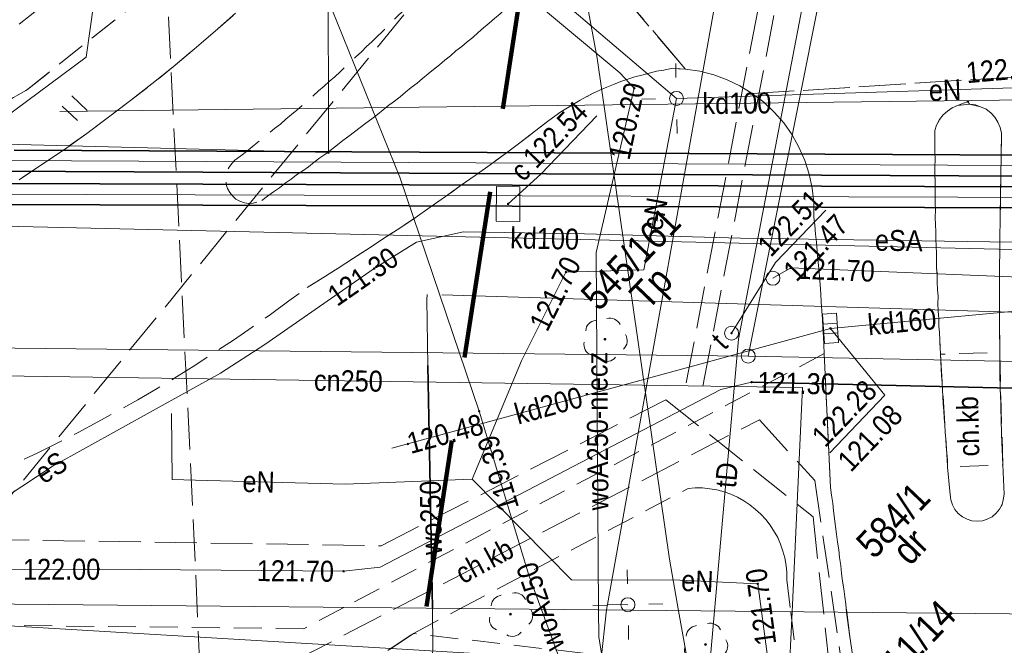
# Model space of a CAD drawing. Extents: x 0 to 6443539, y 0 to 5655063.
# Tile 29 of 64: x 6441092 to 6441127, y 5654610 to 5654633. Entities that reach past the tile are written whole.
import ezdxf
from ezdxf.enums import TextEntityAlignment as Align

# ---------------------------------------------------------------- set-up
doc = ezdxf.new("R2010")
doc.units = 0
doc.header["$MEASUREMENT"] = 0
for name, pattern in [('1.0_0.5', [1.5, 1, -0.5]), ('1.5_0.5', [2, 1.5, -0.5]), ('2', [0.9, 0.6, -0.3]), ('219-500', [0])]:
    doc.linetypes.add(name, pattern=pattern)
doc.layers.get('0').update_dxf_attribs({"color": 2, "linetype": 'CONTINUOUS', "lineweight": 5})
for name, color, linetype in [('202-punkt graniczny', 7, 'CONTINUOUS'), ('203-punkt graniczny', 7, 'CONTINUOUS'), ('210-oznaczenie konturu użytku gruntowego', 7, 'CONTINUOUS'), ('211-numer działki ewidencyjnej', 7, 'CONTINUOUS'), ('218-kontur użytku gruntowego', 7, 'CONTINUOUS'), ('219-działka ewidencyjna', 7, 'CONTINUOUS'), ('chodnik', 7, 'CONTINUOUS'), ('chodnik-Atr17', 7, 'CONTINUOUS'), ('droga dla rowerów', 7, 'CONTINUOUS'), ('drzewo liściaste', 7, 'CONTINUOUS'), ('jezdnia', 7, 'CONTINUOUS'), ('kratka ściekowa', 7, 'CONTINUOUS'), ('krawężnik', 7, 'CONTINUOUS'), ('latarnia', 7, 'CONTINUOUS'), ('obudowa ochronna przewodu', 7, 'CONTINUOUS'), ('pikieta sztuczna', 7, 'CONTINUOUS'), ('pikieta sztuczna-Atr2', 7, 'CONTINUOUS'), ('przewód ciepłowniczy', 7, 'CONTINUOUS'), ('przewód ciepłowniczy - ob. projektowany', 7, 'CONTINUOUS'), ('przewód ciepłowniczy-Atr1', 7, 'CONTINUOUS'), ('przewód elektroenergetyczny podziemny', 7, 'CONTINUOUS'), ('przewód elektroenergetyczny podziemny - ob. projektowany', 7, 'CONTINUOUS'), ('przewód elektroenergetyczny podziemny-Atr1', 7, 'CONTINUOUS'), ('przewód kanalizacyjny', 7, 'CONTINUOUS'), ('przewód kanalizacyjny - ob. projektowany', 7, 'CONTINUOUS'), ('przewód kanalizacyjny-Atr1', 7, 'CONTINUOUS'), ('przewód telekomunikacyjny podziemny', 7, 'CONTINUOUS'), ('przewód telekomunikacyjny podziemny - ob. projektowany', 7, 'CONTINUOUS'), ('przewód telekomunikacyjny podziemny-Atr1', 7, 'CONTINUOUS'), ('przewód wodociągowy', 7, 'CONTINUOUS'), ('przewód wodociągowy-Atr1', 7, 'CONTINUOUS'), ('rzedna', 7, 'CONTINUOUS'), ('rzedna-Atr2', 7, 'CONTINUOUS'), ('rzedna-Atr3', 7, 'CONTINUOUS'), ('słup przewodów napowietrznych', 7, 'CONTINUOUS'), ('trawnik', 7, 'CONTINUOUS'), ('właz do komory lub kanału', 7, 'CONTINUOUS'), ('właz do komory lub kanału - okrągły', 7, 'CONTINUOUS'), ('właz do komory lub kanału - okrągły-Atr17', 7, 'CONTINUOUS'), ('właz do komory lub kanału-Atr17', 7, 'CONTINUOUS'), ('Zakres', 7, 'CONTINUOUS')]:
    doc.layers.add(name, color=color, linetype=linetype)
doc.styles.add('MapaZas', font='geodezja.shx', dxfattribs={"width": 0.9})

# ---------------------------------------------------------------- blocks, each defined once
blk = doc.blocks.new('202')
at = {"color": 0, "linetype": 'Continuous', "lineweight": 0}
blk.add_circle((0, 0), 0.25, dxfattribs=at)
blk = doc.blocks.new('203')
at = {"linetype": 'Continuous', "lineweight": 0}
h = blk.add_hatch(color=0, dxfattribs=at)
edge = h.paths.add_edge_path()
edge.add_arc((0, 0), 0.045, 0, 360)
blk = doc.blocks.new('PW01')
at = {"linetype": 'Continuous', "lineweight": 13}
h = blk.add_hatch(color=0, dxfattribs=at)
edge = h.paths.add_edge_path()
edge.add_arc((0, 0), 0.045, 0, 360)
blk = doc.blocks.new('US22')
at = {"color": 0, "linetype": 'Continuous', "lineweight": 13}
blk.add_circle((0, 0), 0.25, dxfattribs=at)
blk = doc.blocks.new('US15')
at = {"color": 0, "linetype": 'Continuous', "lineweight": 13}
blk.add_circle((0, 0), 0.25, dxfattribs=at)
blk = doc.blocks.new('TU04')
at = {"color": 0, "linetype": 'Continuous', "lineweight": 13}
for p, q in [((0, 0), (0, 0.75)), ((0.5, 0), (0.5, 0.75))]:
    blk.add_line(p, q, dxfattribs=at)
blk = doc.blocks.new('OP021')
at = {"linetype": 'Continuous', "lineweight": 13}
h = blk.add_hatch(color=0, dxfattribs=at)
edge = h.paths.add_edge_path()
edge.add_arc((0, 0), 0.05, 0, 360)
at = {"color": 0, "linetype": 'Continuous', "lineweight": 13}
for centre, start, end in [((0, 0.4), 49.272, 130.728), ((-0.38, 0.124), 121.308, 202.548), ((0.38, 0.124), 337.452, 58.692), ((-0.235, -0.324), 193.221, 274.871), ((0.235, -0.324), 265.129, 346.779)]:
    blk.add_arc(centre, 0.4, start, end, dxfattribs=at)
blk = doc.blocks.new('SM01')
at = {"color": 0, "linetype": 'Continuous', "lineweight": 13}
for p, q in [((-0.53, 0.531), (-0.883, 0.884)), ((0.531, 0.531), (0.884, 0.884)), ((-0.53, -0.53), (-0.883, -0.883)), ((0.531, -0.53), (0.884, -0.883))]:
    blk.add_line(p, q, dxfattribs=at)
blk.add_circle((0, 0), 0.25, dxfattribs=at)
blk = doc.blocks.new('US05')
at = {"color": 0, "linetype": 'Continuous', "lineweight": 13}
for p, q in [((-0.525, -0.25), (-0.525, 0.25)), ((-0.525, 0.25), (-0.175, 0.25)), ((-0.175, -0.25), (-0.175, 0.25)), ((-0.175, 0.25), (0.175, 0.25)), ((0.175, -0.25), (0.175, 0.25)), ((0.175, 0.25), (0.525, 0.25)), ((0.525, -0.25), (0.525, 0.25)), ((-0.525, -0.25), (-0.175, -0.25)), ((-0.175, -0.25), (0.175, -0.25)), ((0.175, -0.25), (0.525, -0.25))]:
    blk.add_line(p, q, dxfattribs=at)

msp = doc.modelspace()

# ---------------------------------------------------------------- linework, layer by layer
at = {"layer": '218-kontur użytku gruntowego', "color": 0, "linetype": 'Continuous', "lineweight": 13, "flags": 128}
for points in [[(6441117.575, 5654620.623), (6441120.19, 5654633.778)], [(6441120.19, 5654633.778), (6441117.575, 5654620.623)]]:
    msp.add_lwpolyline(points, dxfattribs=at)
at = {"layer": '218-kontur użytku gruntowego', "color": 0, "linetype": 'Continuous', "lineweight": 13}
for points in [[(6441071.681, 5654621.12), (6441117.575, 5654620.623)], [(6441117.575, 5654620.623), (6441071.681, 5654621.12)]]:
    msp.add_lwpolyline(points, dxfattribs=at)
at = {"layer": '219-działka ewidencyjna', "color": 0, "linetype": '219-500', "lineweight": 13, "flags": 128}
for points in [[(6441102.549, 5654634.86), (6441102.558, 5654627.9)], [(6441120.19, 5654633.778), (6441117.575, 5654620.623)], [(6441102.558, 5654627.9), (6441075.263, 5654628.603)], [(6441130.262, 5654620.367), (6441117.575, 5654620.623)]]:
    msp.add_lwpolyline(points, dxfattribs=at)
at = {"layer": '219-działka ewidencyjna', "color": 0, "linetype": '219-500', "lineweight": 13}
for points in [[(6441117.575, 5654620.623), (6441071.681, 5654621.12)], [(6441130.599, 5654611.364), (6441071.681, 5654611.935)]]:
    msp.add_lwpolyline(points, dxfattribs=at)
at = {"layer": 'chodnik', "color": 0, "linetype": '1.0_0.5', "lineweight": 13}
for points in [[(6441121.334, 5654609.713), (6441121.209, 5654610.58), (6441121.064, 5654611.744), (6441121.03, 5654612.012), (6441120.995, 5654612.294), (6441120.947, 5654612.576), (6441120.912, 5654612.844), (6441120.885, 5654613.134), (6441120.836, 5654613.415), (6441120.809, 5654613.691), (6441120.768, 5654613.966), (6441120.734, 5654614.248), (6441120.699, 5654614.53), (6441120.658, 5654614.805), (6441120.623, 5654615.087), (6441120.596, 5654615.362), (6441120.548, 5654615.644), (6441120.513, 5654615.926), (6441120.289, 5654620.71), (6441103.108, 5654611.631)], [(6441103.443, 5654609.248), (6441105.597, 5654610.702), (6441107.261, 5654611.586), (6441115.422, 5654615.887), (6441115.676, 5654615.906), (6441115.938, 5654615.905), (6441116.2, 5654615.875), (6441116.455, 5654615.838), (6441116.711, 5654615.773), (6441116.947, 5654615.686), (6441117.19, 5654615.578), (6441117.412, 5654615.449), (6441117.634, 5654615.305), (6441117.836, 5654615.14), (6441118.03, 5654614.967), (6441118.204, 5654614.773), (6441118.364, 5654614.578), (6441118.628, 5654614.131), (6441118.733, 5654613.893), (6441118.816, 5654613.647), (6441118.885, 5654613.401), (6441118.933, 5654613.134), (6441118.953, 5654612.879), (6441118.958, 5654612.625), (6441119.096, 5654611.468), (6441119.31, 5654609.754)], [(6441103.108, 5654611.631), (6441101.675, 5654610.871), (6441071.681, 5654611.209)], [(6441117.63, 5654609.3), (6441105.597, 5654610.702), (6441103.443, 5654609.248)]]:
    msp.add_lwpolyline(points, dxfattribs=at)
at = {"layer": 'chodnik', "color": 0, "linetype": '1.0_0.5', "lineweight": 13, "flags": 128}
msp.add_lwpolyline([(6441124.449, 5654620.687), (6441124.706, 5654616.647), (6441126.677, 5654616.739), (6441126.569, 5654620.761)], close=True, dxfattribs=at)
at = {"layer": 'droga dla rowerów', "color": 0, "linetype": '1.0_0.5', "lineweight": 13}
for points in [[(6441115.598, 5654672.96), (6441114.21, 5654671.82), (6441111.355, 5654670.082), (6441108.319, 5654667.852), (6441106.16, 5654665.655), (6441104.119, 5654662.902), (6441102.879, 5654660.739), (6441101.561, 5654657.584), (6441100.317, 5654651.673), (6441100.39, 5654646.356), (6441100.119, 5654642.545), (6441098.82, 5654639.496), (6441096.961, 5654637.165), (6441094.653, 5654634.957), (6441090.974, 5654632.084), (6441084.39, 5654628.157), (6441079.94, 5654626.243), (6441076.18, 5654625.122), (6441071.681, 5654624.223)], [(6441071.681, 5654622.173), (6441072.408, 5654622.31), (6441079.08, 5654623.827), (6441085.249, 5654626.351), (6441091.794, 5654630.164), (6441096.056, 5654633.545), (6441098.413, 5654635.76), (6441100.527, 5654638.388), (6441102.13, 5654642.086), (6441102.435, 5654645.976), (6441102.368, 5654652.007), (6441103.498, 5654656.976), (6441104.502, 5654659.586), (6441105.858, 5654661.999), (6441107.603, 5654664.356), (6441109.436, 5654666.285), (6441111.953, 5654668.249), (6441115.991, 5654670.557), (6441118.323, 5654672.63), (6441118.452, 5654672.96)]]:
    msp.add_lwpolyline(points, dxfattribs=at)
at = {"layer": 'jezdnia', "color": 0, "linetype": '1.5_0.5', "lineweight": 13}
for points in [[(6441105.065, 5654646.697), (6441105.216, 5654645.916), (6441105.304, 5654645.125), (6441105.356, 5654644.327), (6441105.353, 5654643.528), (6441105.292, 5654642.727), (6441115.33, 5654630.886), (6441115.841, 5654630.812), (6441116.339, 5654630.681), (6441116.824, 5654630.508), (6441117.274, 5654630.284), (6441117.719, 5654630.011), (6441133.01, 5654630.986)], [(6441133.01, 5654630.986), (6441117.719, 5654630.011), (6441118.128, 5654629.702), (6441118.504, 5654629.342), (6441118.845, 5654628.961), (6441119.144, 5654628.536), (6441119.387, 5654628.095), (6441119.595, 5654627.619), (6441119.754, 5654627.134), (6441119.864, 5654626.627), (6441119.918, 5654626.119), (6441119.922, 5654625.603), (6441119.95, 5654625.3), (6441119.985, 5654624.989), (6441120.019, 5654624.693), (6441120.04, 5654624.382), (6441120.068, 5654624.079), (6441120.096, 5654623.761), (6441120.123, 5654623.471), (6441120.151, 5654623.168), (6441120.165, 5654622.85), (6441120.186, 5654622.553), (6441120.207, 5654622.243), (6441120.227, 5654621.946), (6441120.241, 5654621.628), (6441120.262, 5654621.317), (6441120.275, 5654621.028), (6441120.289, 5654620.71), (6441120.513, 5654615.926), (6441120.548, 5654615.644), (6441120.596, 5654615.362), (6441120.623, 5654615.087), (6441120.699, 5654614.53), (6441120.734, 5654614.248), (6441120.768, 5654613.966), (6441120.809, 5654613.691), (6441120.836, 5654613.415), (6441120.885, 5654613.134), (6441120.912, 5654612.844), (6441120.947, 5654612.576), (6441120.995, 5654612.294), (6441121.03, 5654612.012), (6441121.064, 5654611.744), (6441121.091, 5654611.455), (6441121.209, 5654610.58), (6441121.334, 5654609.713)]]:
    msp.add_lwpolyline(points, dxfattribs=at)
at = {"layer": 'jezdnia', "color": 0, "linetype": '1.5_0.5', "lineweight": 13, "flags": 128}
for points in [[(6441105.292, 5654642.727), (6441105.196, 5654641.947), (6441105.036, 5654641.159), (6441104.826, 5654640.39), (6441104.56, 5654639.635), (6441104.258, 5654638.9), (6441103.906, 5654638.171), (6441103.503, 5654637.49), (6441103.072, 5654636.823), (6441102.583, 5654636.197), (6441102.059, 5654635.592), (6441101.367, 5654634.898), (6441100.667, 5654634.225), (6441099.96, 5654633.545), (6441099.232, 5654632.885), (6441098.503, 5654632.24), (6441097.753, 5654631.601), (6441097.01, 5654630.97), (6441096.245, 5654630.359), (6441095.48, 5654629.763), (6441094.694, 5654629.173), (6441093.914, 5654628.59), (6441093.113, 5654628.014), (6441092.305, 5654627.473), (6441091.496, 5654626.932), (6441090.673, 5654626.391), (6441089.842, 5654625.885), (6441089.032, 5654625.429), (6441088.228, 5654624.98), (6441087.403, 5654624.552), (6441086.584, 5654624.131), (6441085.737, 5654623.738), (6441084.911, 5654623.352), (6441084.056, 5654622.994), (6441083.194, 5654622.643), (6441082.338, 5654622.299), (6441081.468, 5654621.983), (6441080.591, 5654621.674), (6441079.713, 5654621.394), (6441078.827, 5654621.12), (6441077.941, 5654620.874), (6441077.048, 5654620.636), (6441076.155, 5654620.411), (6441078.251, 5654613.115), (6441079.048, 5654613.238), (6441079.837, 5654613.383), (6441080.632, 5654613.535), (6441081.428, 5654613.686), (6441082.217, 5654613.859), (6441083.005, 5654614.046), (6441083.786, 5654614.239), (6441084.574, 5654614.44), (6441085.347, 5654614.655), (6441086.127, 5654614.891), (6441086.893, 5654615.127), (6441087.658, 5654615.377), (6441089.181, 5654615.912), (6441089.939, 5654616.183), (6441090.697, 5654616.483), (6441091.425, 5654616.824), (6441092.167, 5654617.165), (6441092.881, 5654617.52), (6441093.609, 5654617.89), (6441094.315, 5654618.266), (6441095.028, 5654618.663), (6441095.74, 5654619.06), (6441096.432, 5654619.464), (6441097.123, 5654619.882), (6441097.814, 5654620.315), (6441098.483, 5654620.754), (6441099.167, 5654621.193), (6441099.836, 5654621.66), (6441100.491, 5654622.113), (6441101.145, 5654622.594), (6441101.8, 5654623.074), (6441102.358, 5654623.426), (6441102.909, 5654623.77), (6441103.46, 5654624.129), (6441104.011, 5654624.487), (6441104.569, 5654624.853), (6441105.113, 5654625.204), (6441105.657, 5654625.57), (6441106.2, 5654625.949), (6441106.744, 5654626.329), (6441107.273, 5654626.708), (6441107.802, 5654627.087), (6441108.346, 5654627.467), (6441108.875, 5654627.86), (6441109.404, 5654628.254), (6441109.926, 5654628.654), (6441110.44, 5654629.047), (6441110.656, 5654629.2), (6441110.872, 5654629.354), (6441111.11, 5654629.5), (6441111.326, 5654629.639), (6441111.563, 5654629.772), (6441111.801, 5654629.904), (6441112.032, 5654630.029), (6441112.27, 5654630.134), (6441112.515, 5654630.245), (6441112.76, 5654630.342), (6441113.013, 5654630.447), (6441113.273, 5654630.53), (6441113.512, 5654630.606), (6441113.772, 5654630.675), (6441114.032, 5654630.745), (6441114.292, 5654630.814), (6441114.553, 5654630.855), (6441114.813, 5654630.91), (6441115.33, 5654630.886)], [(6441102.012, 5654629.933), (6441102.206, 5654630.107), (6441102.407, 5654630.274), (6441102.588, 5654630.447), (6441102.789, 5654630.614), (6441102.976, 5654630.795), (6441103.163, 5654630.976), (6441103.357, 5654631.15), (6441103.544, 5654631.331), (6441103.739, 5654631.505), (6441103.919, 5654631.693), (6441104.113, 5654631.866), (6441104.293, 5654632.04), (6441104.48, 5654632.221), (6441104.66, 5654632.409), (6441104.847, 5654632.59), (6441105.027, 5654632.777), (6441105.214, 5654632.958), (6441106.928, 5654634.806), (6441108.334, 5654636.159), (6441108.487, 5654636.304), (6441108.668, 5654636.435), (6441108.871, 5654636.503), (6441109.082, 5654636.564), (6441109.294, 5654636.569), (6441109.514, 5654636.538), (6441109.721, 5654636.479), (6441109.9, 5654636.377), (6441110.079, 5654636.246), (6441110.224, 5654636.094), (6441110.334, 5654635.905), (6441110.423, 5654635.709), (6441110.477, 5654635.505), (6441110.475, 5654635.286), (6441110.451, 5654635.073), (6441110.392, 5654634.867), (6441110.337, 5654634.781), (6441110.297, 5654634.695), (6441110.242, 5654634.609), (6441110.195, 5654634.516), (6441110.14, 5654634.43), (6441110.085, 5654634.344), (6441110.023, 5654634.265), (6441109.968, 5654634.179), (6441109.914, 5654634.093), (6441109.852, 5654633.999), (6441109.79, 5654633.92), (6441109.721, 5654633.848), (6441109.666, 5654633.762), (6441109.604, 5654633.683), (6441109.535, 5654633.611), (6441109.473, 5654633.532), (6441109.272, 5654633.365), (6441109.084, 5654633.198), (6441108.89, 5654633.038), (6441108.696, 5654632.864), (6441108.501, 5654632.704), (6441108.307, 5654632.53), (6441108.105, 5654632.363), (6441107.918, 5654632.196), (6441107.724, 5654632.023), (6441107.515, 5654631.862), (6441107.328, 5654631.696), (6441107.119, 5654631.536), (6441106.925, 5654631.362), (6441106.723, 5654631.209), (6441106.529, 5654631.035), (6441106.32, 5654630.875), (6441106.125, 5654630.715), (6441105.917, 5654630.555), (6441105.729, 5654630.388), (6441105.52, 5654630.228), (6441105.319, 5654630.061), (6441105.124, 5654629.901), (6441104.916, 5654629.741), (6441104.721, 5654629.595), (6441104.512, 5654629.435), (6441104.311, 5654629.268), (6441104.109, 5654629.115), (6441103.9, 5654628.955), (6441103.698, 5654628.802), (6441103.49, 5654628.642), (6441103.288, 5654628.489), (6441103.079, 5654628.329), (6441102.877, 5654628.176), (6441102.669, 5654628.016), (6441102.467, 5654627.863), (6441102.251, 5654627.71), (6441102.049, 5654627.557), (6441101.84, 5654627.397), (6441101.639, 5654627.244), (6441101.422, 5654627.105), (6441101.22, 5654626.952), (6441101.011, 5654626.806), (6441100.803, 5654626.646), (6441100.594, 5654626.5), (6441100.378, 5654626.347), (6441100.176, 5654626.194), (6441100.022, 5654626.134), (6441099.867, 5654626.088), (6441099.705, 5654626.077), (6441099.555, 5654626.11), (6441099.391, 5654626.17), (6441099.249, 5654626.237), (6441099.133, 5654626.348), (6441099.031, 5654626.473), (6441098.943, 5654626.613), (6441098.905, 5654626.76), (6441098.887, 5654626.93), (6441098.898, 5654627.086), (6441098.93, 5654627.249), (6441099.004, 5654627.385), (6441099.101, 5654627.514), (6441099.211, 5654627.63), (6441099.42, 5654627.79), (6441099.622, 5654627.943), (6441099.831, 5654628.103), (6441100.032, 5654628.27), (6441100.233, 5654628.437), (6441100.428, 5654628.597), (6441100.63, 5654628.764), (6441100.838, 5654628.924), (6441101.033, 5654629.098), (6441101.234, 5654629.265), (6441101.429, 5654629.425), (6441101.817, 5654629.759)], [(6441126.562, 5654622.734), (6441126.559, 5654622.182), (6441126.557, 5654621.645), (6441126.568, 5654621.107), (6441126.573, 5654620.549), (6441126.578, 5654620.004), (6441126.59, 5654619.467), (6441126.609, 5654618.923), (6441126.621, 5654618.371), (6441126.632, 5654617.834), (6441126.658, 5654617.283), (6441126.677, 5654616.739), (6441126.729, 5654615.679), (6441126.697, 5654615.487), (6441126.652, 5654615.31), (6441126.563, 5654615.145), (6441126.439, 5654615.001), (6441126.293, 5654614.877), (6441126.125, 5654614.789), (6441125.95, 5654614.736), (6441125.766, 5654614.717), (6441125.575, 5654614.735), (6441125.404, 5654614.787), (6441125.233, 5654614.869), (6441125.088, 5654614.993), (6441124.965, 5654615.139), (6441124.876, 5654615.306), (6441124.823, 5654615.482), (6441124.798, 5654615.673), (6441124.706, 5654616.647), (6441124.7, 5654616.901), (6441124.674, 5654617.148), (6441124.654, 5654617.402), (6441124.642, 5654617.65), (6441124.622, 5654617.904), (6441124.602, 5654618.158), (6441124.583, 5654618.412), (6441124.57, 5654618.659), (6441124.551, 5654618.914), (6441124.538, 5654619.175), (6441124.519, 5654619.415), (6441124.506, 5654619.676), (6441124.486, 5654619.931), (6441124.474, 5654620.178), (6441124.468, 5654620.432), (6441124.449, 5654620.687), (6441124.436, 5654620.934), (6441124.43, 5654621.203), (6441124.411, 5654621.457), (6441124.391, 5654621.711), (6441124.393, 5654621.973), (6441124.373, 5654622.227), (6441124.36, 5654622.488), (6441124.362, 5654622.75), (6441124.342, 5654623.004), (6441124.329, 5654623.266), (6441124.331, 5654623.527), (6441124.311, 5654623.781), (6441124.307, 5654624.298), (6441124.294, 5654624.559), (6441124.281, 5654624.821), (6441124.283, 5654625.068), (6441124.27, 5654625.33), (6441124.265, 5654625.584), (6441124.266, 5654625.846), (6441124.261, 5654626.1), (6441124.255, 5654626.369), (6441124.263, 5654626.624), (6441124.258, 5654626.878), (6441124.245, 5654627.14), (6441124.254, 5654627.394), (6441124.255, 5654627.656), (6441124.243, 5654627.918), (6441124.251, 5654628.172), (6441124.253, 5654628.434), (6441124.247, 5654628.689), (6441124.313, 5654628.888), (6441124.415, 5654629.081), (6441124.546, 5654629.247), (6441124.706, 5654629.385), (6441124.873, 5654629.501), (6441125.062, 5654629.583), (6441125.434, 5654629.726), (6441125.485, 5654629.635), (6441125.884, 5654629.544), (6441126.084, 5654629.45), (6441126.249, 5654629.319), (6441126.394, 5654629.167), (6441126.504, 5654628.992), (6441126.579, 5654628.796), (6441126.633, 5654628.592), (6441126.58, 5654625.457), (6441126.571, 5654624.913), (6441126.576, 5654624.368), (6441126.566, 5654623.823), (6441126.557, 5654623.278)]]:
    msp.add_lwpolyline(points, close=True, dxfattribs=at)
at = {"layer": 'krawężnik', "color": 0, "linetype": 'Continuous', "lineweight": 13, "flags": 128}
for points in [[(6441100.176, 5654626.194), (6441100.378, 5654626.347), (6441100.594, 5654626.5), (6441100.803, 5654626.646), (6441101.011, 5654626.806), (6441101.22, 5654626.952), (6441101.422, 5654627.105), (6441101.639, 5654627.244), (6441101.84, 5654627.397), (6441102.049, 5654627.557), (6441102.251, 5654627.71), (6441102.467, 5654627.863), (6441102.669, 5654628.016), (6441102.877, 5654628.176), (6441103.079, 5654628.329), (6441103.288, 5654628.489), (6441103.49, 5654628.642), (6441103.698, 5654628.802), (6441103.9, 5654628.955), (6441104.109, 5654629.115), (6441104.311, 5654629.268), (6441104.512, 5654629.435), (6441104.721, 5654629.595), (6441104.916, 5654629.741), (6441105.124, 5654629.901), (6441105.319, 5654630.061), (6441105.52, 5654630.228), (6441105.729, 5654630.388), (6441105.917, 5654630.555), (6441106.125, 5654630.715), (6441106.32, 5654630.875), (6441106.529, 5654631.035), (6441106.723, 5654631.209), (6441106.925, 5654631.362), (6441107.119, 5654631.536), (6441107.328, 5654631.696), (6441107.515, 5654631.862), (6441107.724, 5654632.023), (6441107.918, 5654632.196), (6441108.105, 5654632.363), (6441108.307, 5654632.53), (6441108.501, 5654632.704)], [(6441114.813, 5654630.91), (6441114.553, 5654630.855), (6441114.292, 5654630.814), (6441114.032, 5654630.745), (6441113.772, 5654630.675), (6441113.512, 5654630.606), (6441113.273, 5654630.53), (6441113.013, 5654630.447), (6441112.76, 5654630.342), (6441112.515, 5654630.245), (6441112.27, 5654630.134), (6441112.032, 5654630.029), (6441111.801, 5654629.904), (6441111.563, 5654629.772), (6441111.326, 5654629.639), (6441111.11, 5654629.5), (6441110.872, 5654629.354), (6441110.656, 5654629.2), (6441110.44, 5654629.047)], [(6441114.813, 5654630.91), (6441115.33, 5654630.886), (6441115.841, 5654630.812), (6441116.339, 5654630.681), (6441116.824, 5654630.508), (6441117.274, 5654630.284), (6441117.719, 5654630.011), (6441118.128, 5654629.702), (6441118.504, 5654629.342), (6441118.845, 5654628.961), (6441119.144, 5654628.536), (6441119.387, 5654628.095), (6441119.595, 5654627.619), (6441119.754, 5654627.134), (6441119.864, 5654626.627), (6441119.918, 5654626.119), (6441119.922, 5654625.603)], [(6441126.633, 5654628.592), (6441126.579, 5654628.796), (6441126.504, 5654628.992), (6441126.394, 5654629.167), (6441126.249, 5654629.319), (6441126.084, 5654629.45), (6441125.884, 5654629.544), (6441125.698, 5654629.611), (6441125.485, 5654629.635), (6441125.274, 5654629.616), (6441125.062, 5654629.583), (6441124.873, 5654629.501), (6441124.706, 5654629.385), (6441124.546, 5654629.247), (6441124.415, 5654629.081), (6441124.313, 5654628.888), (6441124.247, 5654628.689)], [(6441110.44, 5654629.047), (6441109.926, 5654628.654), (6441109.404, 5654628.254), (6441108.875, 5654627.86), (6441108.346, 5654627.467), (6441107.802, 5654627.087), (6441107.273, 5654626.708), (6441106.744, 5654626.329), (6441106.2, 5654625.949), (6441105.657, 5654625.57), (6441105.113, 5654625.204), (6441104.569, 5654624.853), (6441104.011, 5654624.487), (6441103.46, 5654624.129), (6441102.909, 5654623.77), (6441102.358, 5654623.426), (6441101.8, 5654623.074)], [(6441124.247, 5654628.689), (6441124.253, 5654628.434), (6441124.251, 5654628.172), (6441124.243, 5654627.918), (6441124.255, 5654627.656), (6441124.254, 5654627.394), (6441124.245, 5654627.14), (6441124.258, 5654626.878), (6441124.263, 5654626.624), (6441124.255, 5654626.369), (6441124.261, 5654626.1), (6441124.266, 5654625.846), (6441124.265, 5654625.584), (6441124.27, 5654625.33), (6441124.283, 5654625.068), (6441124.281, 5654624.821), (6441124.294, 5654624.559), (6441124.307, 5654624.298), (6441124.305, 5654624.036), (6441124.311, 5654623.781), (6441124.331, 5654623.527), (6441124.329, 5654623.266), (6441124.342, 5654623.004), (6441124.362, 5654622.75), (6441124.36, 5654622.488), (6441124.373, 5654622.227), (6441124.393, 5654621.973), (6441124.391, 5654621.711), (6441124.411, 5654621.457), (6441124.43, 5654621.203), (6441124.436, 5654620.934), (6441124.449, 5654620.687)], [(6441126.58, 5654625.457), (6441126.633, 5654628.592)], [(6441119.922, 5654625.603), (6441119.95, 5654625.3), (6441119.985, 5654624.989), (6441120.019, 5654624.693), (6441120.04, 5654624.382), (6441120.068, 5654624.079), (6441120.096, 5654623.761), (6441120.123, 5654623.471), (6441120.151, 5654623.168), (6441120.165, 5654622.85), (6441120.186, 5654622.553), (6441120.207, 5654622.243), (6441120.227, 5654621.946), (6441120.241, 5654621.628), (6441120.262, 5654621.317), (6441120.275, 5654621.028), (6441120.289, 5654620.71)], [(6441126.677, 5654616.739), (6441126.658, 5654617.283), (6441126.632, 5654617.834), (6441126.621, 5654618.371), (6441126.609, 5654618.923), (6441126.59, 5654619.467), (6441126.578, 5654620.004), (6441126.573, 5654620.549), (6441126.568, 5654621.107), (6441126.557, 5654621.645), (6441126.559, 5654622.182), (6441126.562, 5654622.734), (6441126.557, 5654623.278), (6441126.566, 5654623.823), (6441126.576, 5654624.368), (6441126.571, 5654624.913), (6441126.58, 5654625.457)], [(6441120.513, 5654615.926), (6441120.289, 5654620.71)], [(6441124.706, 5654616.647), (6441124.7, 5654616.901), (6441124.674, 5654617.148), (6441124.654, 5654617.402), (6441124.642, 5654617.65), (6441124.622, 5654617.904), (6441124.602, 5654618.158), (6441124.583, 5654618.412), (6441124.57, 5654618.659), (6441124.551, 5654618.914), (6441124.538, 5654619.175), (6441124.519, 5654619.415), (6441124.506, 5654619.676), (6441124.486, 5654619.931), (6441124.474, 5654620.178), (6441124.468, 5654620.432), (6441124.449, 5654620.687)], [(6441124.706, 5654616.647), (6441124.798, 5654615.673)], [(6441126.677, 5654616.739), (6441126.729, 5654615.679)], [(6441121.091, 5654611.455), (6441121.064, 5654611.744), (6441121.03, 5654612.012), (6441120.995, 5654612.294), (6441120.947, 5654612.576), (6441120.912, 5654612.844), (6441120.885, 5654613.134), (6441120.836, 5654613.415), (6441120.809, 5654613.691), (6441120.768, 5654613.966), (6441120.734, 5654614.248), (6441120.699, 5654614.53), (6441120.658, 5654614.805), (6441120.623, 5654615.087), (6441120.596, 5654615.362), (6441120.548, 5654615.644), (6441120.513, 5654615.926)], [(6441126.729, 5654615.679), (6441126.697, 5654615.487), (6441126.652, 5654615.31), (6441126.563, 5654615.145), (6441126.439, 5654615.001), (6441126.293, 5654614.877), (6441126.125, 5654614.789), (6441125.95, 5654614.736), (6441125.766, 5654614.717), (6441125.575, 5654614.735), (6441125.404, 5654614.787), (6441125.233, 5654614.869), (6441125.088, 5654614.993), (6441124.965, 5654615.139), (6441124.876, 5654615.306), (6441124.823, 5654615.482), (6441124.798, 5654615.673)], [(6441122.993, 5654597.464), (6441122.882, 5654598.345), (6441122.757, 5654599.213), (6441122.632, 5654600.094), (6441122.507, 5654600.961), (6441122.396, 5654601.843), (6441122.278, 5654602.717), (6441122.153, 5654603.585), (6441122.035, 5654604.459), (6441121.924, 5654605.341), (6441121.799, 5654606.208), (6441121.681, 5654607.082), (6441121.563, 5654607.957), (6441121.452, 5654608.839), (6441121.334, 5654609.713), (6441121.209, 5654610.58), (6441121.091, 5654611.455)]]:
    msp.add_lwpolyline(points, dxfattribs=at)
at = {"layer": 'obudowa ochronna przewodu', "color": 0, "lineweight": 35}
for p, q in [((6441136.753, 5654627.764), (6441091.314, 5654627.987)), ((6441136.75, 5654627.014), (6441090.602, 5654627.24)), ((6441090.146, 5654626.793), (6441136.763, 5654626.647)), ((6441089.813, 5654626.044), (6441136.76, 5654625.897))]:
    msp.add_line(p, q, dxfattribs=at)
at = {"layer": 'obudowa ochronna przewodu', "color": 0, "linetype": 'Continuous', "lineweight": 35, "flags": 128}
for points in [[(6441106.118, 5654620.282), (6441106.278, 5654611.601)], [(6441136.822, 5654619.25), (6441117.695, 5654619.692)]]:
    msp.add_lwpolyline(points, dxfattribs=at)
at = {"layer": 'przewód ciepłowniczy', "color": 0, "linetype": 'Continuous', "lineweight": 13}
for points in [[(6441138.952, 5654626.709), (6441136.751, 5654627.389), (6441090.958, 5654627.614), (6441090.705, 5654632.411), (6441078.323, 5654632.652), (6441078.142, 5654627.605), (6441071.681, 5654627.784)], [(6441138.952, 5654626.709), (6441136.762, 5654626.272), (6441089.979, 5654626.418), (6441089.501, 5654626.946), (6441089.386, 5654630.932), (6441088.897, 5654631.318), (6441080.124, 5654631.453), (6441079.457, 5654630.915), (6441079.168, 5654626.927), (6441078.59, 5654626.539), (6441071.681, 5654626.668)], [(6441071.681, 5654620.04), (6441085.931, 5654619.994), (6441119.516, 5654619.498), (6441119.146, 5654611.476)]]:
    msp.add_lwpolyline(points, dxfattribs=at)
at = {"layer": 'przewód ciepłowniczy', "color": 0, "linetype": 'Continuous', "lineweight": 13, "flags": 128}
msp.add_lwpolyline([(6441131.025, 5654602.15), (6441131.007, 5654602.666), (6441131.072, 5654608.46), (6441129.812, 5654608.489), (6441120.588, 5654608.558), (6441119.02, 5654608.8), (6441119.146, 5654611.476)], dxfattribs=at)
at = {"layer": 'przewód ciepłowniczy - ob. projektowany', "color": 0, "linetype": '1.5_0.5', "lineweight": 13}
for points in [[(6441115.354, 5654619.662), (6441120.045, 5654644.066), (6441145.83, 5654648.726), (6441148.734, 5654649.532), (6441142.288, 5654672.96)], [(6441115.951, 5654619.548), (6441120.551, 5654643.553), (6441145.942, 5654648.135), (6441149.464, 5654649.109), (6441142.904, 5654672.96)]]:
    msp.add_lwpolyline(points, dxfattribs=at)
at = {"layer": 'przewód elektroenergetyczny podziemny', "color": 0, "linetype": 'Continuous', "lineweight": 13}
for points in [[(6441119.151, 5654672.96), (6441118.568, 5654671.094), (6441116.503, 5654669.139), (6441113.132, 5654667.051), (6441105.181, 5654659.919), (6441102.895, 5654659.99), (6441100.246, 5654657.888), (6441098.434, 5654652.742), (6441097.053, 5654642.061), (6441094.963, 5654638.939), (6441093.898, 5654631.32), (6441087.988, 5654626.941), (6441086.05, 5654624.975), (6441080.164, 5654622.429), (6441071.681, 5654621.288)], [(6441115.085, 5654611.516), (6441114.755, 5654613.354), (6441112.174, 5654631.277), (6441109.173, 5654647.402), (6441109.767, 5654672.96)], [(6441146.054, 5654672.96), (6441139.667, 5654669.083), (6441131.503, 5654663.637), (6441124.089, 5654640.871), (6441118.934, 5654639.19), (6441116.894, 5654636.076), (6441112.541, 5654611.736)], [(6441071.681, 5654611.897), (6441074.236, 5654612.017), (6441090.533, 5654611.005), (6441107.812, 5654609.979), (6441112.296, 5654609.687)], [(6441115.826, 5654556.737), (6441117.112, 5654557.778), (6441117.72, 5654574.752), (6441117.5, 5654594.374), (6441117.601, 5654597.573), (6441115.085, 5654611.516)]]:
    msp.add_lwpolyline(points, dxfattribs=at)
at = {"layer": 'przewód elektroenergetyczny podziemny', "color": 0, "linetype": 'Continuous', "lineweight": 13, "flags": 128}
for points in [[(6441115.006, 5654629.839), (6441109.04, 5654634.93), (6441103.723, 5654639.758), (6441104.672, 5654644.263), (6441103.043, 5654645.975), (6441102.925, 5654649.134), (6441103.069, 5654652.624), (6441103.115, 5654657.689), (6441103.24, 5654662.345), (6441108.485, 5654665.422), (6441112.318, 5654667.747), (6441113.864, 5654668.87)], [(6441118.456, 5654623.407), (6441119.098, 5654623.775), (6441130.191, 5654623.329), (6441146.266, 5654622.722), (6441147.468, 5654627.996), (6441148.438, 5654634.128), (6441149.164, 5654638.805), (6441149.529, 5654638.94), (6441152.075, 5654637.956), (6441154.419, 5654638.827), (6441163.155, 5654647.242), (6441167.499, 5654646.862), (6441167.509, 5654646.424), (6441167.754, 5654646.217)], [(6441148.606, 5654639.755), (6441138.167, 5654630.617), (6441137.235, 5654630.526), (6441136.057, 5654630.38), (6441134.217, 5654630.439), (6441115.006, 5654629.839)], [(6441115.006, 5654629.839), (6441113.838, 5654623.703), (6441111.053, 5654623.629), (6441109.467, 5654620.454), (6441107.698, 5654616.222)], [(6441111.723, 5654624.994), (6441111.03, 5654625.007), (6441107.386, 5654625.063), (6441105.704, 5654624.694), (6441104.197, 5654623.756), (6441100.288, 5654621.033), (6441098.697, 5654620.008), (6441092.68, 5654616.674), (6441091.069, 5654615.614), (6441090.015, 5654614.976), (6441089.076, 5654615.224)], [(6441132.931, 5654624.831), (6441130.268, 5654624.653), (6441117.293, 5654624.839), (6441111.723, 5654624.994)], [(6441096.946, 5654618.57), (6441096.969, 5654616.208), (6441097.804, 5654616.184), (6441103.161, 5654616.038), (6441107.698, 5654616.222)], [(6441107.698, 5654616.222), (6441111.249, 5654612.614), (6441115.132, 5654612.606), (6441117.915, 5654612.475), (6441118.698, 5654606.671), (6441118.726, 5654604.748)], [(6441112.541, 5654611.736), (6441112.51, 5654611.545)], [(6441112.541, 5654611.736), (6441113.27, 5654611.731)], [(6441112.51, 5654611.545), (6441112.296, 5654609.687)]]:
    msp.add_lwpolyline(points, dxfattribs=at)
at = {"layer": 'przewód elektroenergetyczny podziemny - ob. projektowany', "color": 0, "linetype": '1.5_0.5', "lineweight": 13, "flags": 128}
msp.add_lwpolyline([(6441106.067, 5654592.931), (6441106.045, 5654593.617), (6441098.674, 5654593.365), (6441097.759, 5654614.012), (6441096.686, 5654635.808), (6441102.037, 5654636.277), (6441101.82, 5654651.84), (6441101.962, 5654652.133), (6441102.269, 5654652.323), (6441129.643, 5654651.558), (6441148.942, 5654651.022), (6441167.991, 5654647.014), (6441168.014, 5654646.604)], dxfattribs=at)
at = {"layer": 'przewód elektroenergetyczny podziemny - ob. projektowany', "color": 0, "linetype": '1.5_0.5', "lineweight": 13}
for points in [[(6441071.681, 5654622.668), (6441080.042, 5654622.518), (6441080.516, 5654622.161), (6441082.955, 5654613.719), (6441083.564, 5654613.372), (6441086.349, 5654614.125), (6441104.447, 5654613.838), (6441114.625, 5654619.059), (6441119.892, 5654614.873), (6441120.763, 5654606.992), (6441130.345, 5654599.589), (6441131.323, 5654573.052), (6441131.745, 5654559.758), (6441131.839, 5654556.737)], [(6441096.184, 5654609.345), (6441096.194, 5654609.239), (6441096.217, 5654609.148), (6441096.268, 5654609.057), (6441096.334, 5654608.98), (6441096.413, 5654608.918), (6441096.492, 5654608.871), (6441096.591, 5654608.844), (6441096.69, 5654608.832), (6441099.563, 5654608.796), (6441117.971, 5654618.347), (6441119.956, 5654616.169), (6441121.74, 5654604.035), (6441122.058, 5654602.401), (6441123.101, 5654590.492), (6441124.084, 5654572.535), (6441124.544, 5654556.737)]]:
    msp.add_lwpolyline(points, dxfattribs=at)
at = {"layer": 'przewód kanalizacyjny', "color": 0, "linetype": 'Continuous', "lineweight": 13, "flags": 128}
for points in [[(6441141.392, 5654629.951), (6441092.949, 5654629.376)], [(6441136.318, 5654624.218), (6441084.265, 5654625.425)], [(6441129.905, 5654622.495), (6441120.517, 5654621.613)], [(6441120.517, 5654621.613), (6441105.401, 5654617.48), (6441104.824, 5654617.326)]]:
    msp.add_lwpolyline(points, dxfattribs=at)
at = {"layer": 'przewód kanalizacyjny - ob. projektowany', "color": 0, "linetype": '1.5_0.5', "lineweight": 13}
msp.add_lwpolyline([(6441071.681, 5654613.923), (6441084.036, 5654613.792), (6441086.141, 5654614.545), (6441090.383, 5654614.637), (6441122.767, 5654654.239), (6441150.089, 5654672.96)], dxfattribs=at)
at = {"layer": 'przewód telekomunikacyjny podziemny', "color": 0, "linetype": 'Continuous', "lineweight": 13, "flags": 128}
for points in [[(6441124.275, 5654656.131), (6441123.794, 5654655.456), (6441117.223, 5654621.223)], [(6441117.223, 5654621.223), (6441116.365, 5654611.508)], [(6441116.365, 5654611.508), (6441115.867, 5654605.796)]]:
    msp.add_lwpolyline(points, dxfattribs=at)
at = {"layer": 'przewód telekomunikacyjny podziemny', "color": 0, "linetype": 'Continuous', "lineweight": 13}
msp.add_lwpolyline([(6441071.681, 5654605.816), (6441072.551, 5654606.223), (6441079.734, 5654606.018), (6441080.405, 5654608.02), (6441081.409, 5654609.053), (6441083.485, 5654611.482), (6441084.895, 5654612.983), (6441094.344, 5654613.004), (6441103.102, 5654612.925), (6441104.414, 5654613.067), (6441116.597, 5654619.427), (6441117.695, 5654619.692), (6441136.822, 5654619.25), (6441153.25, 5654618.694), (6441153.744, 5654618.704), (6441154.239, 5654618.729), (6441156.247, 5654619.091), (6441159.498, 5654622.486)], dxfattribs=at)
at = {"layer": 'przewód telekomunikacyjny podziemny - ob. projektowany', "color": 0, "linetype": '1.5_0.5', "lineweight": 13}
msp.add_lwpolyline([(6441071.681, 5654622.668), (6441080.042, 5654622.518), (6441080.516, 5654622.161), (6441082.955, 5654613.719), (6441083.564, 5654613.372), (6441086.349, 5654614.125), (6441104.447, 5654613.838), (6441114.625, 5654619.059), (6441119.892, 5654614.873), (6441120.763, 5654606.992), (6441130.345, 5654599.589), (6441131.323, 5654573.052), (6441131.745, 5654559.758), (6441131.839, 5654556.737)], dxfattribs=at)
at = {"layer": 'przewód wodociągowy', "color": 0, "linetype": 'Continuous', "lineweight": 13, "flags": 128}
for points in [[(6441115.578, 5654673.002), (6441114.643, 5654671.433), (6441106.844, 5654658.59), (6441102.866, 5654639.789), (6441103.196, 5654638.934), (6441112.985, 5654630.75), (6441113.499, 5654630.203)], [(6441113.534, 5654603.433), (6441111.784, 5654607.172), (6441109.725, 5654612.786), (6441107.95, 5654618.653), (6441105.109, 5654627.022), (6441102.478, 5654633.543), (6441100.225, 5654637.32), (6441096.245, 5654645.7)], [(6441113.499, 5654630.203), (6441112.134, 5654624.324), (6441112.22, 5654611.545)], [(6441106.278, 5654611.601), (6441106.118, 5654620.282), (6441106.074, 5654622.651), (6441106.084, 5654622.821)], [(6441147.359, 5654621.579), (6441106.615, 5654622.811)], [(6441106.083, 5654605.874), (6441106.295, 5654610.158), (6441106.278, 5654611.601)]]:
    msp.add_lwpolyline(points, dxfattribs=at)
at = {"layer": 'przewód wodociągowy', "color": 0, "linetype": 'Continuous', "lineweight": 13}
msp.add_lwpolyline([(6441112.22, 5654611.545), (6441112.227, 5654610.584), (6441115.179, 5654592.181), (6441118.683, 5654570.48), (6441118.483, 5654556.737)], dxfattribs=at)
at = {"layer": 'rzedna-Atr2', "color": 0, "lineweight": 13, "flags": 128}
for points in [[(6441108.984, 5654626.066), (6441110.157, 5654627.131), (6441112.153, 5654629.216)], [(6441116.978, 5654621.444), (6441118.55, 5654623.968), (6441120.347, 5654625.845)], [(6441120.517, 5654621.613), (6441122.465, 5654619.222), (6441120.491, 5654617.161)]]:
    msp.add_lwpolyline(points, dxfattribs=at)
at = {"layer": 'trawnik', "color": 0, "linetype": '1.0_0.5', "lineweight": 13}
for points in [[(6441118.452, 5654672.96), (6441118.323, 5654672.63), (6441115.991, 5654670.557), (6441111.953, 5654668.249), (6441109.436, 5654666.285), (6441107.603, 5654664.356), (6441105.858, 5654661.999), (6441104.502, 5654659.586), (6441103.498, 5654656.976), (6441102.368, 5654652.007), (6441102.435, 5654645.976), (6441102.13, 5654642.086), (6441100.527, 5654638.388), (6441098.413, 5654635.76), (6441096.056, 5654633.545), (6441091.794, 5654630.164), (6441085.249, 5654626.351), (6441079.08, 5654623.827), (6441072.408, 5654622.31), (6441071.681, 5654622.173)], [(6441091.496, 5654626.932), (6441092.305, 5654627.473), (6441093.113, 5654628.014), (6441093.914, 5654628.59), (6441094.694, 5654629.173), (6441095.48, 5654629.763), (6441096.245, 5654630.359), (6441097.01, 5654630.97), (6441097.753, 5654631.601), (6441098.503, 5654632.24), (6441099.232, 5654632.885)]]:
    msp.add_lwpolyline(points, dxfattribs=at)
at = {"layer": 'właz do komory lub kanału', "color": 0, "linetype": 'Continuous', "lineweight": 13, "flags": 128}
msp.add_lwpolyline([(6441109.403, 5654626.677), (6441109.408, 5654625.439), (6441108.559, 5654625.449), (6441108.568, 5654626.687)], close=True, dxfattribs=at)
at = {"layer": 'Zakres', "color": 221, "linetype": '2', "lineweight": 100, "ltscale": 10, "flags": 128}
msp.add_lwpolyline([(6441115.162, 5654670.978), (6441103.796, 5654596.878), (6441245.253, 5654591.859), (6441257.171, 5654646.365), (6441175.823, 5654646.59), (6441180.089, 5654668.395)], close=True, dxfattribs=at)

# ---------------------------------------------------------------- block references
at = {"layer": '202-punkt graniczny', "color": 0, "linetype": 'Continuous', "lineweight": 13, "rotation": 46.24115728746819}
msp.add_blockref('202', (6441117.575, 5654620.623), dxfattribs=at)
at = {"layer": '203-punkt graniczny', "color": 0, "linetype": 'Continuous', "lineweight": 13, "rotation": 46.24115728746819}
msp.add_blockref('203', (6441102.558, 5654627.9), dxfattribs=at)
at = {"layer": 'drzewo liściaste', "color": 0, "linetype": 'Continuous', "lineweight": 13, "rotation": 46.24115728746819}
for p in [(6441112.449, 5654621.226), (6441109.069, 5654611.392), (6441116.045, 5654610.306)]:
    msp.add_blockref('OP021', p, dxfattribs=at)
at = {"layer": 'kratka ściekowa', "color": 0, "linetype": 'Continuous', "lineweight": 13, "rotation": 93.94115728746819}
msp.add_blockref('US05', (6441120.517, 5654621.613), dxfattribs=at)
at = {"layer": 'latarnia', "color": 0, "linetype": 'Continuous', "lineweight": 13, "rotation": 46.24115728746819}
for p in [(6441115.006, 5654629.839), (6441113.27, 5654611.731)]:
    msp.add_blockref('SM01', p, dxfattribs=at)
at = {"layer": 'pikieta sztuczna', "color": 0, "linetype": 'Continuous', "lineweight": 13, "rotation": 46.24115728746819}
msp.add_blockref('PW01', (6441125.434, 5654629.726), dxfattribs=at)
at = {"layer": 'rzedna', "color": 0, "linetype": 'Continuous', "lineweight": 13, "rotation": 46.24115728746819}
for p in [(6441113.499, 5654630.203), (6441108.984, 5654626.066), (6441104.197, 5654623.756), (6441111.053, 5654623.629), (6441119.098, 5654623.775), (6441120.517, 5654621.613), (6441116.978, 5654621.444), (6441117.695, 5654619.692), (6441107.95, 5654618.653), (6441105.401, 5654617.48), (6441094.344, 5654613.004), (6441103.102, 5654612.925), (6441117.915, 5654612.475)]:
    msp.add_blockref('PW01', p, dxfattribs=at)
at = {"layer": 'słup przewodów napowietrznych', "color": 0, "linetype": 'Continuous', "lineweight": 13, "rotation": 46.24115728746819}
msp.add_blockref('US15', (6441118.456, 5654623.407), dxfattribs=at)
at = {"layer": 'trawnik', "color": 0, "linetype": 'Continuous', "lineweight": 13, "rotation": 46.24115728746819}
msp.add_blockref('TU04', (6441093.579, 5654629.048), dxfattribs=at)
at = {"layer": 'właz do komory lub kanału - okrągły', "color": 0, "linetype": 'Continuous', "lineweight": 13, "rotation": 46.24115728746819}
msp.add_blockref('US22', (6441116.978, 5654621.444), dxfattribs=at)

# ---------------------------------------------------------------- texts
at = {"layer": '210-oznaczenie konturu użytku gruntowego', "color": 0, "linetype": 'Continuous', "lineweight": 13, "style": 'MapaZas', "width": 0.9}
for s, p in [('Tp', (6441113.974, 5654622.223)), ('dr', (6441123.357, 5654613.086))]:
    msp.add_text(s, height=1, rotation=46.2412, dxfattribs=at).set_placement(p)
at = {"layer": '211-numer działki ewidencyjnej', "color": 0, "linetype": 'Continuous', "lineweight": 13, "style": 'MapaZas', "width": 0.9}
for s, p in [('545/161', (6441112.227, 5654622.192)), ('584/1', (6441122.074, 5654613.323)), ('111/14', (6441122.538, 5654608.633))]:
    msp.add_text(s, height=1, rotation=46.2412, dxfattribs=at).set_placement(p)
at = {"layer": 'chodnik-Atr17', "color": 0, "lineweight": 13, "style": 'MapaZas', "width": 0.9}
msp.add_text('ch.kb', height=0.75, rotation=91.4022, dxfattribs=at).set_placement((6441125.843, 5654617.039))
msp.add_text('ch.kb', height=0.75, rotation=28.5612, dxfattribs=at).set_placement((6441108.136, 5654613.296), align=Align.MIDDLE_CENTER)
at = {"layer": 'pikieta sztuczna-Atr2', "color": 0, "lineweight": 13, "style": 'MapaZas', "width": 0.9}
msp.add_text('122.41', height=0.75, rotation=5.0552, dxfattribs=at).set_placement((6441125.399, 5654630.383))
at = {"layer": 'przewód ciepłowniczy-Atr1', "color": 0, "lineweight": 13, "style": 'MapaZas', "width": 0.9}
msp.add_text('cn250', height=0.75, rotation=359.1532, dxfattribs=at).set_placement((6441103.272, 5654619.74), align=Align.MIDDLE_CENTER)
at = {"layer": 'przewód elektroenergetyczny podziemny-Atr1', "color": 0, "lineweight": 13, "style": 'MapaZas', "width": 0.9}
for s, rotation, p in [('eN', 1.7882, (6441124.612, 5654630.139)), ('eN', 79.2182, (6441114.219, 5654625.706)), ('eSA', 359.1812, (6441122.96, 5654624.757)), ('eS', 32.7912, (6441092.631, 5654616.638)), ('eN', 358.4432, (6441100.062, 5654616.127)), ('eN', 357.3112, (6441115.755, 5654612.577))]:
    msp.add_text(s, height=0.75, rotation=rotation, dxfattribs=at).set_placement(p, align=Align.MIDDLE_CENTER)
at = {"layer": 'przewód kanalizacyjny-Atr1', "color": 0, "lineweight": 13, "style": 'MapaZas', "width": 0.9}
for s, rotation, p in [('kd100', 0.6802, (6441117.167, 5654629.667)), ('kd100', 358.6732, (6441110.291, 5654624.829)), ('kd160', 5.3702, (6441123.073, 5654621.852)), ('kd200', 15.3402, (6441110.428, 5654618.855))]:
    msp.add_text(s, height=0.75, rotation=rotation, dxfattribs=at).set_placement(p, align=Align.MIDDLE_CENTER)
at = {"layer": 'przewód telekomunikacyjny podziemny-Atr1', "color": 0, "lineweight": 13, "style": 'MapaZas', "width": 0.9}
msp.add_text('tD', height=0.75, rotation=84.9562, dxfattribs=at).set_placement((6441116.798, 5654616.369), align=Align.MIDDLE_CENTER)
at = {"layer": 'przewód wodociągowy-Atr1', "color": 0, "lineweight": 13, "style": 'MapaZas', "width": 0.9}
for s, rotation, p in [('woA250-niecz', 90.3852, (6441112.18, 5654617.938)), ('wo250', 91.0502, (6441106.222, 5654614.839)), ('woA250', 108.7512, (6441110.138, 5654611.656))]:
    msp.add_text(s, height=0.75, rotation=rotation, dxfattribs=at).set_placement(p, align=Align.MIDDLE_CENTER)
at = {"layer": 'rzedna-Atr2', "color": 0, "lineweight": 13, "style": 'MapaZas', "width": 0.9}
msp.add_text('120.20', height=0.75, rotation=77.9982, dxfattribs=at).set_placement((6441113.322, 5654627.603))
for s, p in [('122.54', (6441110.151, 5654627.137)), ('122.51', (6441118.544, 5654623.973)), ('122.28', (6441120.485, 5654617.166))]:
    msp.add_text(s, height=0.75, rotation=46.2412, dxfattribs=at).set_placement(p, align=Align.BOTTOM_LEFT)
for s, rotation, p in [('121.30', 34.8592, (6441102.657, 5654622.683)), ('121.70', 63.4502, (6441110.049, 5654621.626)), ('121.70', 357.6992, (6441119.339, 5654623.766)), ('121.30', 358.6782, (6441117.907, 5654619.682)), ('120.48', 15.2902, (6441105.401, 5654617.48)), ('119.39', 106.7912, (6441109.024, 5654615.104)), ('122.00', 0.1302, (6441091.635, 5654612.995)), ('121.70', 359.4812, (6441099.996, 5654612.95)), ('121.70', 97.6882, (6441118.21, 5654610.282))]:
    msp.add_text(s, height=0.75, rotation=rotation, dxfattribs=at).set_placement(p, align=Align.MIDDLE_LEFT)
at = {"layer": 'rzedna-Atr3', "color": 0, "lineweight": 13, "style": 'MapaZas', "width": 0.9}
for s, p in [('121.47', (6441119.465, 5654623.092)), ('121.08', (6441121.407, 5654616.284))]:
    msp.add_text(s, height=0.75, rotation=46.2412, dxfattribs=at).set_placement(p, align=Align.BOTTOM_LEFT)
at = {"layer": 'właz do komory lub kanału - okrągły-Atr17', "color": 0, "lineweight": 13, "style": 'MapaZas', "width": 0.9}
msp.add_text('t', height=0.75, rotation=46.2412, dxfattribs=at).set_placement((6441116.723, 5654620.802))
at = {"layer": 'właz do komory lub kanału-Atr17', "color": 0, "lineweight": 13, "style": 'MapaZas', "width": 0.9}
msp.add_text('c', height=0.75, rotation=46.2412, dxfattribs=at).set_placement((6441109.534, 5654626.828))

doc.saveas('drawing.dxf')
